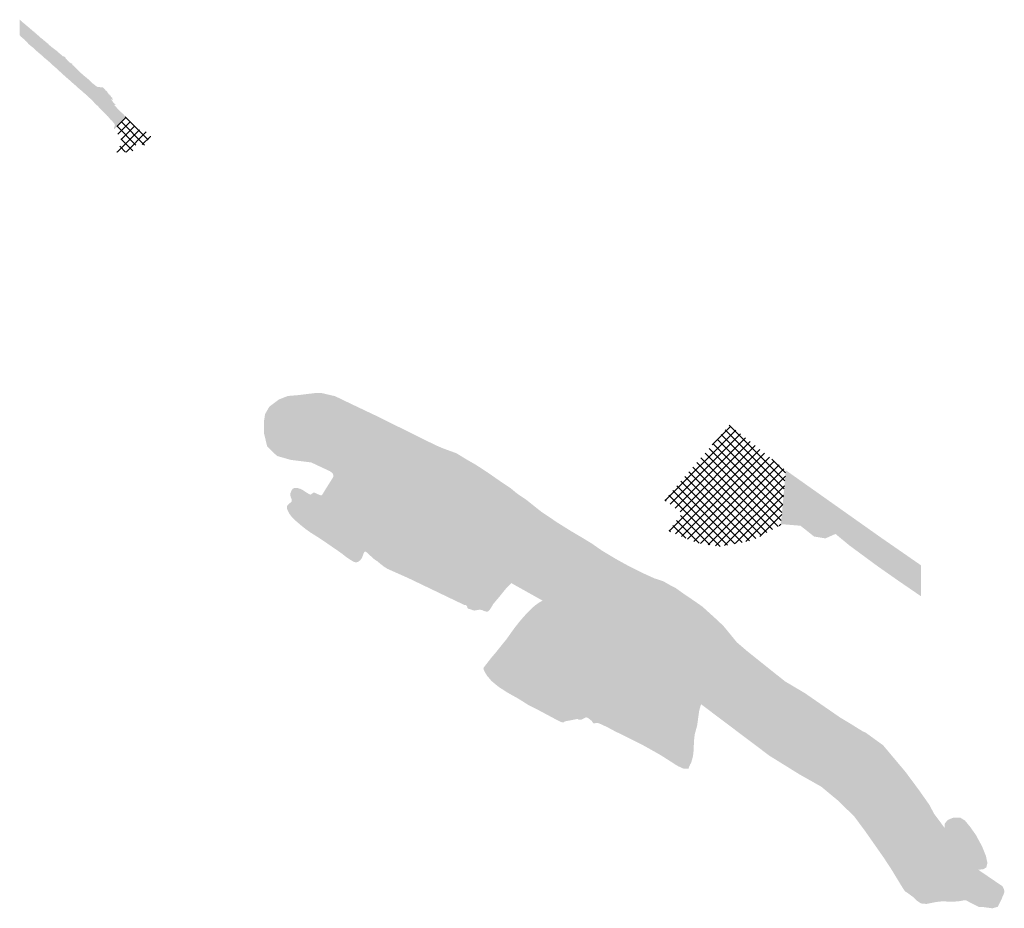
# Model space of a CAD drawing. Header units: metres. Extents: x 202521 to 203321, y 395733 to 396455.
import ezdxf

# ---------------------------------------------------------------- set-up
doc = ezdxf.new("R2010")
doc.units = ezdxf.units.M
doc.layers.add('N-WE-GW-OPHOGING-AANVULLING-BINNENDIJIKS-WERK-A-1000', color=92, linetype='Continuous', lineweight=18)
doc.layers.add('N-WE-GW-OPHOGING-AANVULLING-BUITENDIJKS-WERK-A-1000', color=45, linetype='Continuous', lineweight=18)
pattern_1 = [(135, (0, 0), (-3.535533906, -3.535533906), []), (45, (0, 0), (-3.535533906, 3.535533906), [])]

msp = doc.modelspace()

# ---------------------------------------------------------------- hatches: boundary and pattern name
at = {"layer": 'N-WE-GW-OPHOGING-AANVULLING-BINNENDIJIKS-WERK-A-1000'}
h = msp.add_hatch(dxfattribs=at)
h.set_pattern_fill('AGW-WERK_ONTGRAVEN_AANVULLEN-SO', color=256, pattern_type=2)
h.set_pattern_definition(pattern_1)
h.paths.add_polyline_path([(202617.73, 396356.95), (202621.95, 396352.56), (202627.3, 396360), (202627.29, 396360.16), (202627.28, 396360.27), (202627.26, 396360.33), (202627.26, 396360.34), (202627.28, 396360.38), (202627.32, 396360.44), (202627.38, 396360.48), (202627.5, 396360.57), (202627.47, 396360.7), (202627.45, 396360.78), (202627.4, 396360.93), (202627.23, 396361.3), (202624.37, 396363.73), (202622.35, 396365.21), (202619.48, 396365.02), (202619.3, 396365.12), (202619.13, 396365.23), (202619, 396365.33), (202618.91, 396365.41), (202618.83, 396365.5), (202618.77, 396365.63), (202618.65, 396365.82), (202618.49, 396365.95), (202618.06, 396366.25), (202617.99, 396366.32), (202617.91, 396366.42), (202617.83, 396366.53), (202617.68, 396366.67), (202617.58, 396366.79), (202617.57, 396366.9), (202617.57, 396367.02), (202617.58, 396367.19), (202616.8, 396367.65), (202616.66, 396367.74), (202616.51, 396367.84), (202616.39, 396367.88), (202616.3, 396367.92), (202616.19, 396368), (202616.01, 396368.14), (202615.91, 396368.23), (202615.86, 396368.27), (202615.79, 396368.32), (202615.7, 396368.33), (202615.7, 396368.33), (202615.69, 396368.45), (202615.59, 396368.57), (202615.46, 396368.73), (202615.38, 396368.82), (202615.29, 396368.91), (202615.2, 396368.91), (202615.09, 396368.93), (202614.88, 396368.96), (202614.74, 396368.97), (202614.66, 396368.95), (202614.61, 396368.96), (202614.46, 396369.01), (202614.3, 396369.08), (202614.13, 396369.2), (202614.01, 396369.32), (202613.92, 396369.43), (202613.82, 396369.57), (202613.65, 396369.71), (202613.5, 396369.82), (202613.41, 396369.92), (202613.34, 396370.01), (202613.29, 396370.14), (202613.21, 396370.31), (202613.08, 396370.46), (202612.92, 396370.61), (202612.82, 396370.69), (202612.75, 396370.76), (202612.67, 396370.83), (202612.58, 396370.9), (202612.44, 396371.02), (202612.31, 396371.12), (202612.2, 396371.22), (202612.1, 396371.32), (202612, 396371.43), (202611.9, 396371.57), (202611.83, 396371.67), (202611.75, 396371.75), (202611.68, 396371.82), (202611.57, 396371.94), (202611.41, 396372.12), (202611.33, 396372.23), (202611.29, 396372.27), (202611.25, 396372.32), (202611.13, 396372.44), (202610.93, 396372.66), (202610.82, 396372.78), (202610.76, 396372.83), (202610.65, 396372.92), (202610.44, 396373.11), (202610.32, 396373.21), (202610.28, 396373.26), (202610.23, 396373.32), (202610.12, 396373.43), (202609.93, 396373.6), (202609.82, 396373.71), (202609.78, 396373.76), (202609.73, 396373.82), (202609.62, 396373.94), (202609.43, 396374.15), (202609.32, 396374.27), (202609.27, 396374.3), (202609.23, 396374.33), (202609.13, 396374.42), (202608.94, 396374.59), (202608.81, 396374.7), (202608.73, 396374.77), (202608.65, 396374.83), (202608.56, 396374.9), (202608.42, 396375.02), (202608.32, 396375.12), (202608.24, 396375.21), (202608.17, 396375.3), (202608.07, 396375.49), (202607.99, 396375.64), (202607.97, 396375.71), (202607.93, 396375.8), (202607.88, 396375.87), (202607.81, 396375.95), (202607.7, 396375.99), (202607.61, 396376.03), (202607.45, 396376.14), (202607.31, 396376.24), (202607.28, 396376.28), (202607.23, 396376.32), (202607.13, 396376.42), (202607.03, 396376.51), (202598.05, 396366.25), (202598.06, 396366.22), (202598.1, 396366.08), (202598.16, 396365.91), (202598.21, 396365.8), (202598.28, 396365.68), (202598.41, 396365.57), (202598.58, 396365.44), (202598.67, 396365.37), (202598.7, 396365.29), (202598.72, 396365.22), (202598.73, 396365.15), (202598.75, 396365.07), (202598.8, 396364.89), (202598.88, 396364.7), (202599.05, 396364.49), (202599.18, 396364.37), (202599.25, 396364.28), (202599.32, 396364.19), (202599.39, 396364.08), (202599.52, 396363.9), (202599.69, 396363.68), (202599.91, 396363.48), (202600.1, 396363.33), (202600.18, 396363.26), (202600.22, 396363.22), (202600.25, 396363.19), (202600.3, 396363.12), (202600.36, 396363.01), (202600.41, 396362.87), (202600.48, 396362.7), (202600.58, 396362.58), (202600.68, 396362.49), (202600.79, 396362.39), (202600.92, 396362.26), (202601.02, 396362.18), (202601.1, 396362.1), (202601.19, 396362.03), (202601.32, 396361.92), (202601.52, 396361.76), (202601.62, 396361.68), (202601.66, 396361.62), (202601.71, 396361.54), (202601.8, 396361.36), (202601.91, 396361.19), (202602.06, 396361.03), (202602.17, 396360.91), (202602.25, 396360.81), (202602.32, 396360.7), (202602.42, 396360.52), (202602.49, 396360.37), (202602.53, 396360.29), (202602.57, 396360.21), (202602.61, 396360.12), (202602.66, 396360.03), (202602.71, 396359.9), (202602.8, 396359.71), (202602.91, 396359.51), (202602.98, 396359.39), (202603.02, 396359.3), (202603.07, 396359.21), (202603.11, 396359.11), (202603.16, 396358.98), (202603.23, 396358.83), (202603.28, 396358.72), (202603.29, 396358.66), (202603.3, 396358.59), (202603.31, 396358.45), (202603.34, 396358.23), (202603.4, 396358.04), (202603.46, 396357.91), (202603.5, 396357.81), (202603.54, 396357.72), (202603.6, 396357.53), (202603.65, 396357.35), (202603.68, 396357.26), (202603.7, 396357.19), (202603.71, 396357.06), (202603.72, 396356.86), (202603.73, 396356.74), (202603.73, 396356.65), (202603.77, 396356.54), (202603.83, 396356.35), (202603.86, 396356.24), (202603.85, 396356.16), (202603.85, 396356.06), (202603.85, 396355.9), (202603.85, 396355.76), (202603.83, 396355.69), (202603.82, 396355.62), (202603.74, 396355.48), (202603.66, 396355.35), (202603.63, 396355.29), (202603.57, 396355.12), (202603.5, 396354.93), (202603.48, 396354.85), (202603.46, 396354.76), (202603.46, 396354.62), (202603.45, 396354.48), (202603.4, 396354.38), (202603.35, 396354.32), (202603.31, 396354.29), (202603.25, 396354.23), (202603.2, 396354.1), (202603.16, 396353.98), (202603.13, 396353.91), (202603.1, 396353.84), (202603.08, 396353.77), (202603.05, 396353.59), (202603.02, 396353.41), (202603, 396353.36), (202602.97, 396353.3), (202602.92, 396353.22), (202602.85, 396353.11), (202602.76, 396352.93), (202602.7, 396352.8), (202602.67, 396352.77), (202602.58, 396352.66), (202602.47, 396352.5), (202602.41, 396352.38), (202602.36, 396352.28), (202602.34, 396352.19), (202602.32, 396352.13), (202602.25, 396352.01), (202602.16, 396351.9), (202602.14, 396351.84), (202602.11, 396351.78), (202602.08, 396351.59), (202602.04, 396351.42), (202601.99, 396351.38), (202601.91, 396351.32), (202601.85, 396351.25), (202601.79, 396351.17), (202601.71, 396350.99), (202601.66, 396350.84), (202601.64, 396350.8), (202601.56, 396350.67), (202601.46, 396350.5), (202601.41, 396350.38), (202601.38, 396350.29), (202601.34, 396350.22), (202601.31, 396350.14), (202601.25, 396350.01), (202601.15, 396349.79), (202601.06, 396349.61), (202600.99, 396349.49), (202600.91, 396349.39), (202600.84, 396349.31), (202600.8, 396349.26), (202600.76, 396349.2), (202600.7, 396349.07), (202600.66, 396348.93), (202600.63, 396348.86), (202600.6, 396348.8), (202600.53, 396348.71), (202600.42, 396348.55), (202600.32, 396348.39), (202600.26, 396348.3), (202600.22, 396348.24), (202600.19, 396348.19), (202600.16, 396348.13), (202600.1, 396348.04), (202600.03, 396347.93), (202600, 396347.86), (202599.92, 396347.68), (202612.4, 396347.75)])
h.paths.add_polyline_path([(202626.8, 396354.78), (202626.8, 396354.78), (202626.8, 396354.78), (202626.8, 396354.78)])
h.paths.add_polyline_path([(202627.29, 396353.79), (202627.3, 396353.79), (202627.3, 396353.8)])
h.paths.add_polyline_path([(202623.52, 396350.39), (202623.52, 396350.39), (202623.52, 396350.4)])
h.paths.add_polyline_path([(202626.33, 396350.11), (202626.32, 396350.1), (202626.34, 396350.11)])
h = msp.add_hatch(dxfattribs=at)
h.set_pattern_fill('AGW-WERK_ONTGRAVEN_AANVULLEN-SO', color=256, pattern_type=2)
h.set_pattern_definition(pattern_1)
h.paths.add_polyline_path([(203139.57, 396044.73), (203143.69, 396089.13), (203097.79, 396125.99), (203045.05, 396064.98), (203059.42, 396054.15), (203048.34, 396039.82), (203070.61, 396030.42), (203089.53, 396027.11), (203116.7, 396032.21)])
at = {"layer": 'N-WE-GW-OPHOGING-AANVULLING-BUITENDIJKS-WERK-A-1000', "linetype": 'Continuous', "lineweight": 18}
for points in [[(202598.05, 396366.25), (202598.03, 396366.29), (202598, 396366.36), (202597.92, 396366.48), (202597.8, 396366.72), (202597.75, 396367), (202597.75, 396367.16), (202597.76, 396367.25), (202597.74, 396367.36), (202597.72, 396367.57), (202597.7, 396367.68), (202597.68, 396367.76), (202597.76, 396367.91), (202597.9, 396368.11), (202598.1, 396368.22), (202598.21, 396368.26), (202598.22, 396368.46), (202598.23, 396368.7), (202598.29, 396368.79), (202598.32, 396368.89), (202598.41, 396369.07), (202598.57, 396369.18), (202598.63, 396369.25), (202598.6, 396369.34), (202598.45, 396369.52), (202598.33, 396369.72), (202598.3, 396369.96), (202598.31, 396370.09), (202598.31, 396370.17), (202598.3, 396370.23), (202598.24, 396370.36), (202598.16, 396370.53), (202598.12, 396370.62), (202598.08, 396370.7), (202598.02, 396370.8), (202597.94, 396370.92), (202597.86, 396371.08), (202597.8, 396371.19), (202597.75, 396371.23), (202597.68, 396371.28), (202597.57, 396371.39), (202597.39, 396371.57), (202597.27, 396371.69), (202597.22, 396371.77), (202597.17, 396371.83), (202597.1, 396371.92), (202596.96, 396372.07), (202596.86, 396372.18), (202596.77, 396372.27), (202596.67, 396372.38), (202596.59, 396372.52), (202596.49, 396372.69), (202596.39, 396372.8), (202596.27, 396372.9), (202596.18, 396372.98), (202596.09, 396373.09), (202596.01, 396373.18), (202595.91, 396373.29), (202595.78, 396373.43), (202595.68, 396373.52), (202595.6, 396373.6), (202595.5, 396373.68), (202595.42, 396373.76), (202595.3, 396373.88), (202595.19, 396373.99), (202595.06, 396374.08), (202594.93, 396374.17), (202594.8, 396374.29), (202594.67, 396374.43), (202594.57, 396374.56), (202594.47, 396374.69), (202594.36, 396374.83), (202594.24, 396374.98), (202594.18, 396375.07), (202594.12, 396375.12), (202594.06, 396375.18), (202593.95, 396375.29), (202593.78, 396375.47), (202593.68, 396375.57), (202593.63, 396375.63), (202593.57, 396375.69), (202593.5, 396375.81), (202593.4, 396375.96), (202593.31, 396376.11), (202593.26, 396376.18), (202593.23, 396376.2), (202593.19, 396376.24), (202593.06, 396376.36), (202592.86, 396376.56), (202592.74, 396376.68), (202592.68, 396376.75), (202592.57, 396376.85), (202592.35, 396377.02), (202592.24, 396377.12), (202592.18, 396377.17), (202592.12, 396377.24), (202592.03, 396377.35), (202591.85, 396377.56), (202591.75, 396377.69), (202591.71, 396377.74), (202591.67, 396377.79), (202591.6, 396377.89), (202591.47, 396378.06), (202591.37, 396378.18), (202591.28, 396378.27), (202591.18, 396378.35), (202591.07, 396378.46), (202590.92, 396378.59), (202590.83, 396378.67), (202590.76, 396378.74), (202590.69, 396378.8), (202590.55, 396378.91), (202590.34, 396379.08), (202590.22, 396379.18), (202590.17, 396379.25), (202590.09, 396379.35), (202589.93, 396379.56), (202589.83, 396379.68), (202589.76, 396379.75), (202589.68, 396379.82), (202589.59, 396379.92), (202589.47, 396380.06), (202589.37, 396380.18), (202589.28, 396380.29), (202589.18, 396380.39), (202589.08, 396380.48), (202588.96, 396380.59), (202588.86, 396380.68), (202588.76, 396380.78), (202588.67, 396380.88), (202588.56, 396381.02), (202588.42, 396381.18), (202588.3, 396381.29), (202588.18, 396381.4), (202588.03, 396381.54), (202587.89, 396381.68), (202587.78, 396381.78), (202587.68, 396381.89), (202587.5, 396382.05), (202587.37, 396382.17), (202587.32, 396382.21), (202587.26, 396382.27), (202587.21, 396382.34), (202587.17, 396382.4), (202587.11, 396382.48), (202587.05, 396382.56), (202587, 396382.62), (202586.95, 396382.68), (202586.84, 396382.78), (202586.68, 396382.95), (202586.56, 396383.06), (202586.44, 396383.18), (202586.31, 396383.31), (202586.18, 396383.45), (202586.06, 396383.56), (202585.94, 396383.68), (202585.81, 396383.82), (202585.68, 396383.96), (202585.57, 396384.07), (202585.46, 396384.18), (202585.3, 396384.34), (202585.18, 396384.49), (202585.09, 396384.59), (202585, 396384.68), (202584.9, 396384.78), (202584.77, 396384.92), (202584.68, 396385.01), (202584.6, 396385.1), (202584.51, 396385.18), (202584.4, 396385.3), (202584.26, 396385.45), (202584.18, 396385.54), (202584.12, 396385.6), (202584.07, 396385.63), (202584.02, 396385.67), (202583.92, 396385.72), (202583.81, 396385.79), (202583.74, 396385.85), (202583.68, 396385.91), (202583.54, 396386.02), (202583.36, 396386.18), (202583.26, 396386.29), (202583.18, 396386.39), (202583.04, 396386.52), (202582.88, 396386.68), (202582.77, 396386.81), (202582.67, 396386.93), (202582.57, 396387.06), (202582.46, 396387.18), (202582.32, 396387.34), (202582.18, 396387.47), (202582.07, 396387.57), (202581.97, 396387.68), (202581.82, 396387.82), (202581.67, 396387.97), (202581.59, 396388.08), (202581.51, 396388.18), (202581.41, 396388.27), (202581.29, 396388.38), (202581.18, 396388.47), (202581.08, 396388.58), (202580.99, 396388.69), (202580.88, 396388.83), (202580.74, 396389.01), (202580.68, 396389.1), (202580.64, 396389.13), (202580.59, 396389.17), (202580.5, 396389.24), (202580.32, 396389.37), (202580.18, 396389.48), (202580.08, 396389.58), (202579.99, 396389.68), (202579.89, 396389.79), (202579.77, 396389.93), (202579.68, 396390.02), (202579.59, 396390.1), (202579.5, 396390.18), (202579.41, 396390.26), (202579.28, 396390.38), (202579.18, 396390.48), (202579.08, 396390.58), (202578.98, 396390.68), (202578.83, 396390.82), (202578.68, 396390.97), (202578.58, 396391.08), (202578.48, 396391.18), (202578.38, 396391.29), (202578.27, 396391.41), (202578.18, 396391.5), (202578.09, 396391.59), (202578, 396391.67), (202577.87, 396391.78), (202577.69, 396391.92), (202577.5, 396392.07), (202577.37, 396392.17), (202577.28, 396392.24), (202577.19, 396392.31), (202577.06, 396392.43), (202576.89, 396392.58), (202576.79, 396392.68), (202576.74, 396392.73), (202576.68, 396392.79), (202576.57, 396392.9), (202576.37, 396393.08), (202576.27, 396393.17), (202576.23, 396393.2), (202576.18, 396393.24), (202576.07, 396393.36), (202575.87, 396393.56), (202575.75, 396393.69), (202575.71, 396393.74), (202575.68, 396393.78), (202575.58, 396393.86), (202575.39, 396394), (202575.28, 396394.08), (202575.24, 396394.11), (202575.18, 396394.15), (202575.12, 396394.23), (202575.04, 396394.32), (202574.95, 396394.43), (202574.81, 396394.6), (202574.74, 396394.68), (202574.68, 396394.73), (202574.57, 396394.82), (202574.4, 396394.96), (202574.28, 396395.05), (202574.2, 396395.1), (202574.14, 396395.13), (202574.07, 396395.16), (202573.96, 396395.25), (202573.8, 396395.4), (202573.68, 396395.5), (202573.6, 396395.6), (202573.54, 396395.68), (202573.46, 396395.74), (202573.32, 396395.84), (202573.19, 396395.95), (202573.05, 396396.07), (202572.93, 396396.17), (202572.81, 396396.27), (202572.68, 396396.37), (202572.55, 396396.52), (202572.41, 396396.69), (202572.3, 396396.82), (202572.18, 396396.94), (202572.01, 396397.08), (202571.89, 396397.17), (202571.79, 396397.23), (202571.69, 396397.3), (202571.55, 396397.42), (202571.36, 396397.58), (202571.26, 396397.67), (202571.19, 396397.73), (202571.09, 396397.81), (202570.92, 396397.95), (202570.82, 396398.04), (202570.75, 396398.1), (202570.69, 396398.15), (202570.56, 396398.23), (202570.34, 396398.38), (202570.18, 396398.49), (202570.09, 396398.59), (202570.01, 396398.68), (202569.92, 396398.78), (202569.79, 396398.9), (202569.68, 396399), (202569.58, 396399.09), (202569.47, 396399.17), (202569.34, 396399.28), (202569.19, 396399.41), (202569, 396399.56), (202568.87, 396399.68), (202568.77, 396399.76), (202568.68, 396399.85), (202568.57, 396399.95), (202568.41, 396400.09), (202568.31, 396400.18), (202568.24, 396400.25), (202568.18, 396400.32), (202568.08, 396400.43), (202567.93, 396400.58), (202567.84, 396400.67), (202567.77, 396400.73), (202567.69, 396400.78), (202567.56, 396400.89), (202567.35, 396401.06), (202567.21, 396401.17), (202567.12, 396401.25), (202567.04, 396401.32), (202566.92, 396401.42), (202566.77, 396401.56), (202566.68, 396401.63), (202566.63, 396401.68), (202566.51, 396401.8), (202566.3, 396402.02), (202566.18, 396402.13), (202566.13, 396402.18), (202566.02, 396402.28), (202565.81, 396402.47), (202565.68, 396402.58), (202565.63, 396402.63), (202565.58, 396402.68), (202565.48, 396402.76), (202565.31, 396402.92), (202565.19, 396403.03), (202565.09, 396403.09), (202564.97, 396403.17), (202564.85, 396403.27), (202564.68, 396403.42), (202564.53, 396403.56), (202564.41, 396403.68), (202564.3, 396403.77), (202564.19, 396403.86), (202564.06, 396403.97), (202563.91, 396404.1), (202563.82, 396404.18), (202563.75, 396404.24), (202563.68, 396404.3), (202563.58, 396404.41), (202563.43, 396404.57), (202563.33, 396404.68), (202563.26, 396404.76), (202563.18, 396404.84), (202563.1, 396404.92), (202563.01, 396405), (202562.88, 396405.1), (202562.79, 396405.17), (202562.73, 396405.2), (202562.64, 396405.27), (202562.49, 396405.39), (202562.38, 396405.48), (202562.26, 396405.57), (202562.18, 396405.63), (202562.13, 396405.68), (202562.01, 396405.8), (202561.8, 396406.02), (202561.69, 396406.14), (202561.64, 396406.17), (202561.52, 396406.26), (202561.32, 396406.43), (202561.18, 396406.54), (202561.11, 396406.61), (202561.04, 396406.68), (202560.95, 396406.76), (202560.79, 396406.9), (202560.68, 396407), (202560.6, 396407.1), (202560.52, 396407.18), (202560.44, 396407.24), (202560.33, 396407.34), (202560.19, 396407.44), (202560, 396407.58), (202559.87, 396407.67), (202559.78, 396407.73), (202559.69, 396407.8), (202559.55, 396407.91), (202559.35, 396408.08), (202559.24, 396408.18), (202559.19, 396408.23), (202559.11, 396408.28), (202558.98, 396408.38), (202558.81, 396408.52), (202558.69, 396408.62), (202558.62, 396408.68), (202558.5, 396408.79), (202558.3, 396409), (202558.18, 396409.11), (202558.15, 396409.14), (202558.1, 396409.17), (202557.99, 396409.28), (202557.79, 396409.47), (202557.68, 396409.58), (202557.63, 396409.64), (202557.59, 396409.68), (202557.49, 396409.77), (202557.3, 396409.94), (202557.18, 396410.05), (202557.11, 396410.11), (202557.04, 396410.17), (202556.95, 396410.25), (202556.8, 396410.38), (202556.68, 396410.48), (202556.58, 396410.58), (202556.48, 396410.68), (202556.36, 396410.8), (202556.19, 396410.94), (202555.99, 396411.08), (202555.85, 396411.17), (202555.76, 396411.26), (202555.67, 396411.35), (202555.6, 396411.44), (202555.51, 396411.56), (202555.41, 396411.69), (202555.3, 396411.81), (202555.18, 396411.93), (202555.04, 396412.06), (202554.91, 396412.17), (202554.79, 396412.27), (202554.68, 396412.38), (202554.53, 396412.53), (202554.38, 396412.68), (202554.28, 396412.78), (202554.19, 396412.87), (202554.08, 396412.94), (202553.9, 396413.03), (202553.7, 396413.17), (202553.49, 396413.38), (202553.31, 396413.59), (202553.24, 396413.68), (202553.18, 396413.74), (202553.07, 396413.83), (202552.87, 396414.01), (202552.76, 396414.1), (202552.68, 396414.17), (202552.55, 396414.29), (202552.31, 396414.51), (202552.18, 396414.63), (202552.14, 396414.67), (202552.03, 396414.76), (202551.82, 396414.92), (202551.68, 396415.03), (202551.6, 396415.1), (202551.53, 396415.18), (202551.42, 396415.3), (202551.27, 396415.48), (202551.18, 396415.58), (202551.12, 396415.62), (202551.04, 396415.67), (202550.94, 396415.77), (202550.78, 396415.92), (202550.68, 396416.02), (202550.6, 396416.1), (202550.53, 396416.18), (202550.45, 396416.25), (202550.33, 396416.35), (202550.19, 396416.46), (202550.02, 396416.58), (202549.89, 396416.67), (202549.78, 396416.77), (202549.68, 396416.86), (202549.57, 396416.97), (202549.43, 396417.09), (202549.34, 396417.17), (202549.27, 396417.23), (202549.18, 396417.3), (202549.09, 396417.41), (202548.96, 396417.57), (202548.86, 396417.68), (202548.78, 396417.77), (202548.69, 396417.85), (202548.58, 396417.91), (202548.4, 396418.02), (202548.19, 396418.17), (202548.01, 396418.33), (202547.86, 396418.48), (202547.68, 396418.66), (202547.5, 396418.85), (202547.36, 396418.99), (202547.18, 396419.16), (202546.97, 396419.35), (202546.78, 396419.5), (202546.69, 396419.58), (202546.63, 396419.63), (202546.57, 396419.68), (202546.47, 396419.77), (202546.29, 396419.94), (202546.18, 396420.05), (202546.12, 396420.12), (202546.06, 396420.18), (202545.96, 396420.28), (202545.79, 396420.44), (202545.68, 396420.55), (202545.61, 396420.61), (202545.54, 396420.67), (202545.45, 396420.74), (202545.31, 396420.86), (202545.18, 396420.96), (202545.07, 396421.07), (202544.97, 396421.18), (202544.84, 396421.29), (202544.69, 396421.41), (202544.49, 396421.56), (202544.35, 396421.68), (202544.26, 396421.77), (202544.18, 396421.86), (202544.09, 396421.95), (202543.96, 396422.08), (202543.87, 396422.18), (202543.78, 396422.27), (202543.69, 396422.35), (202543.55, 396422.45), (202543.37, 396422.59), (202543.27, 396422.67), (202543.23, 396422.71), (202543.19, 396422.74), (202543.1, 396422.8), (202542.95, 396422.91), (202542.79, 396423.03), (202542.69, 396423.1), (202542.64, 396423.14), (202542.6, 396423.18), (202542.48, 396423.28), (202542.29, 396423.46), (202542.19, 396423.55), (202542.12, 396423.6), (202542.07, 396423.63), (202542.03, 396423.66), (202541.93, 396423.71), (202541.8, 396423.78), (202541.73, 396423.86), (202541.68, 396423.91), (202541.59, 396423.98), (202541.44, 396424.09), (202541.34, 396424.17), (202541.26, 396424.23), (202541.18, 396424.29), (202541.06, 396424.4), (202540.88, 396424.57), (202540.77, 396424.68), (202540.71, 396424.75), (202540.67, 396424.81), (202540.58, 396424.91), (202540.41, 396425.08), (202540.32, 396425.17), (202540.26, 396425.21), (202540.19, 396425.26), (202540.09, 396425.33), (202539.91, 396425.49), (202539.68, 396425.67), (202539.46, 396425.88), (202539.27, 396426.05), (202539.18, 396426.13), (202539.13, 396426.18), (202539.05, 396426.27), (202538.89, 396426.45), (202538.68, 396426.66), (202538.47, 396426.84), (202538.29, 396426.98), (202538.19, 396427.05), (202538.11, 396427.11), (202538.03, 396427.17), (202537.93, 396427.25), (202537.79, 396427.38), (202537.68, 396427.48), (202537.58, 396427.58), (202537.49, 396427.67), (202537.37, 396427.76), (202537.19, 396427.88), (202537.05, 396428), (202536.92, 396428.1), (202536.84, 396428.18), (202536.76, 396428.25), (202536.69, 396428.31), (202536.57, 396428.39), (202536.38, 396428.52), (202536.28, 396428.58), (202536.24, 396428.61), (202536.19, 396428.65), (202536.09, 396428.74), (202535.9, 396428.94), (202535.68, 396429.15), (202535.46, 396429.35), (202535.27, 396429.52), (202535.19, 396429.59), (202535.14, 396429.63), (202535.08, 396429.67), (202534.97, 396429.76), (202534.8, 396429.92), (202534.68, 396430.02), (202534.6, 396430.1), (202534.53, 396430.18), (202534.44, 396430.27), (202534.29, 396430.41), (202534.18, 396430.51), (202534.09, 396430.59), (202533.99, 396430.67), (202533.85, 396430.77), (202533.68, 396430.92), (202533.56, 396431.05), (202533.45, 396431.18), (202533.32, 396431.33), (202533.18, 396431.47), (202533.06, 396431.57), (202532.93, 396431.68), (202532.81, 396431.8), (202532.68, 396431.93), (202532.56, 396432.06), (202532.44, 396432.18), (202532.32, 396432.3), (202532.18, 396432.42), (202532.02, 396432.56), (202531.89, 396432.67), (202531.79, 396432.75), (202531.69, 396432.83), (202531.55, 396432.94), (202531.38, 396433.09), (202531.28, 396433.17), (202531.23, 396433.21), (202531.19, 396433.25), (202531.04, 396433.36), (202530.86, 396433.5), (202530.76, 396433.57), (202530.7, 396433.62), (202530.62, 396433.66), (202530.52, 396433.73), (202530.34, 396433.85), (202530.18, 396433.96), (202530.08, 396434.07), (202529.99, 396434.18), (202529.86, 396434.31), (202529.69, 396434.46), (202529.5, 396434.59), (202529.36, 396434.67), (202529.27, 396434.74), (202529.19, 396434.81), (202529.06, 396434.92), (202528.86, 396435.08), (202528.76, 396435.17), (202528.69, 396435.24), (202528.6, 396435.31), (202528.4, 396435.47), (202528.18, 396435.68), (202528.01, 396435.89), (202527.88, 396436.08), (202527.81, 396436.19), (202527.74, 396436.29), (202527.67, 396436.38), (202527.55, 396436.52), (202527.41, 396436.68), (202527.3, 396436.77), (202527.18, 396436.87), (202527.04, 396437.03), (202526.9, 396437.18), (202526.8, 396437.27), (202526.68, 396437.36), (202526.57, 396437.47), (202526.45, 396437.59), (202526.36, 396437.68), (202526.27, 396437.77), (202526.18, 396437.86), (202526.06, 396437.96), (202525.89, 396438.09), (202525.79, 396438.17), (202525.73, 396438.23), (202525.68, 396438.29), (202525.58, 396438.39), (202525.41, 396438.57), (202525.31, 396438.68), (202525.24, 396438.75), (202525.18, 396438.81), (202525.08, 396438.91), (202524.94, 396439.07), (202524.83, 396439.18), (202524.75, 396439.27), (202524.68, 396439.35), (202524.57, 396439.45), (202524.4, 396439.59), (202524.29, 396439.68), (202524.23, 396439.75), (202524.18, 396439.81), (202524.07, 396439.91), (202523.87, 396440.08), (202523.77, 396440.17), (202523.69, 396440.23), (202523.59, 396440.31), (202523.42, 396440.46), (202523.31, 396440.55), (202523.25, 396440.6), (202523.19, 396440.65), (202523.05, 396440.76), (202522.83, 396440.94), (202522.68, 396441.05), (202522.61, 396441.11), (202522.55, 396441.18), (202522.46, 396441.25), (202522.31, 396441.38), (202522.18, 396441.48), (202522.08, 396441.58), (202521.97, 396441.68), (202521.86, 396441.83), (202521.73, 396442.02), (202521.67, 396442.12), (202521.62, 396442.19), (202521.53, 396442.29), (202521.34, 396442.5), (202521.15, 396442.7), (202521.15, 396455.28), (202521.44, 396455.03), (202521.6, 396454.9), (202521.69, 396454.82), (202521.73, 396454.77), (202521.79, 396454.75), (202521.9, 396454.69), (202522.07, 396454.57), (202522.2, 396454.41), (202522.27, 396454.31), (202522.32, 396454.26), (202522.38, 396454.22), (202522.5, 396454.14), (202522.66, 396454.03), (202522.81, 396453.94), (202522.88, 396453.88), (202522.95, 396453.82), (202523.07, 396453.63), (202523.18, 396453.46), (202523.24, 396453.37), (202523.27, 396453.32), (202523.31, 396453.3), (202523.37, 396453.25), (202523.44, 396453.2), (202523.6, 396453.12), (202523.81, 396453.01), (202523.92, 396452.92), (202524.02, 396452.82), (202524.16, 396452.69), (202524.32, 396452.53), (202524.43, 396452.42), (202524.55, 396452.33), (202524.67, 396452.25), (202524.81, 396452.17), (202524.97, 396452.05), (202525.16, 396451.9), (202525.26, 396451.82), (202525.32, 396451.74), (202525.45, 396451.63), (202525.68, 396451.42), (202525.81, 396451.3), (202525.89, 396451.25), (202526, 396451.17), (202526.19, 396451.03), (202526.32, 396450.94), (202526.38, 396450.87), (202526.43, 396450.81), (202526.54, 396450.69), (202526.72, 396450.48), (202526.82, 396450.37), (202526.88, 396450.33), (202526.99, 396450.23), (202527.18, 396450.06), (202527.31, 396449.95), (202527.4, 396449.89), (202527.5, 396449.84), (202527.63, 396449.78), (202527.81, 396449.67), (202527.94, 396449.54), (202528.05, 396449.41), (202528.13, 396449.32), (202528.22, 396449.23), (202528.31, 396449.15), (202528.44, 396449.04), (202528.62, 396448.91), (202528.72, 396448.82), (202528.78, 396448.76), (202528.82, 396448.7), (202528.94, 396448.6), (202529.15, 396448.42), (202529.26, 396448.33), (202529.31, 396448.29), (202529.41, 396448.2), (202529.6, 396448.02), (202529.81, 396447.83), (202530.01, 396447.69), (202530.19, 396447.58), (202530.31, 396447.5), (202530.42, 396447.41), (202530.52, 396447.33), (202530.64, 396447.23), (202530.81, 396447.09), (202531, 396446.94), (202531.13, 396446.83), (202531.22, 396446.74), (202531.32, 396446.65), (202531.41, 396446.55), (202531.53, 396446.42), (202531.61, 396446.32), (202531.71, 396446.24), (202531.81, 396446.16), (202531.95, 396446.05), (202532.13, 396445.91), (202532.23, 396445.82), (202532.28, 396445.78), (202532.31, 396445.75), (202532.36, 396445.73), (202532.43, 396445.7), (202532.6, 396445.63), (202532.81, 396445.52), (202532.92, 396445.42), (202533.02, 396445.32), (202533.12, 396445.21), (202533.23, 396445.08), (202533.32, 396444.99), (202533.41, 396444.91), (202533.5, 396444.82), (202533.59, 396444.74), (202533.72, 396444.63), (202533.82, 396444.53), (202533.91, 396444.42), (202533.99, 396444.32), (202534.08, 396444.23), (202534.21, 396444.12), (202534.32, 396444.02), (202534.43, 396443.92), (202534.55, 396443.82), (202534.67, 396443.7), (202534.82, 396443.56), (202534.96, 396443.43), (202535.09, 396443.32), (202535.2, 396443.22), (202535.31, 396443.12), (202535.45, 396443.01), (202535.63, 396442.9), (202535.72, 396442.83), (202535.77, 396442.79), (202535.81, 396442.75), (202535.92, 396442.66), (202536.11, 396442.51), (202536.23, 396442.41), (202536.28, 396442.37), (202536.33, 396442.33), (202536.45, 396442.23), (202536.66, 396442.05), (202536.8, 396441.94), (202536.91, 396441.9), (202537.05, 396441.83), (202537.16, 396441.69), (202537.27, 396441.52), (202537.34, 396441.41), (202537.36, 396441.34), (202537.37, 396441.31), (202537.48, 396441.21), (202537.69, 396441.02), (202537.81, 396440.91), (202537.86, 396440.87), (202537.92, 396440.83), (202538.01, 396440.76), (202538.17, 396440.63), (202538.31, 396440.52), (202538.43, 396440.42), (202538.54, 396440.34), (202538.67, 396440.28), (202538.81, 396440.21), (202538.96, 396440.08), (202539.13, 396439.91), (202539.23, 396439.82), (202539.28, 396439.76), (202539.32, 396439.71), (202539.46, 396439.62), (202539.63, 396439.51), (202539.73, 396439.45), (202539.81, 396439.4), (202539.85, 396439.36), (202539.9, 396439.32), (202540.02, 396439.19), (202540.22, 396438.96), (202540.35, 396438.82), (202540.42, 396438.74), (202540.48, 396438.66), (202540.59, 396438.55), (202540.74, 396438.38), (202540.81, 396438.31), (202540.84, 396438.29), (202540.91, 396438.27), (202541.11, 396438.22), (202541.31, 396438.12), (202541.48, 396437.96), (202541.6, 396437.82), (202541.72, 396437.69), (202541.8, 396437.62), (202541.89, 396437.6), (202542.02, 396437.57), (202542.16, 396437.46), (202542.32, 396437.3), (202542.49, 396437.12), (202542.67, 396436.92), (202542.75, 396436.82), (202542.81, 396436.78), (202542.88, 396436.73), (202542.99, 396436.65), (202543.16, 396436.53), (202543.31, 396436.43), (202543.38, 396436.38), (202543.45, 396436.33), (202543.54, 396436.26), (202543.68, 396436.15), (202543.82, 396436.04), (202543.93, 396435.93), (202544.04, 396435.83), (202544.17, 396435.75), (202544.31, 396435.66), (202544.42, 396435.55), (202544.52, 396435.43), (202544.63, 396435.31), (202544.72, 396435.16), (202544.82, 396435.03), (202544.97, 396434.92), (202545.11, 396434.83), (202545.22, 396434.74), (202545.32, 396434.64), (202545.44, 396434.49), (202545.57, 396434.32), (202545.68, 396434.22), (202545.81, 396434.12), (202545.95, 396434.01), (202546.09, 396433.9), (202546.18, 396433.83), (202546.25, 396433.76), (202546.32, 396433.69), (202546.41, 396433.58), (202546.56, 396433.42), (202546.65, 396433.32), (202546.73, 396433.26), (202546.81, 396433.2), (202546.94, 396433.11), (202547.12, 396432.98), (202547.21, 396432.92), (202547.29, 396432.89), (202547.34, 396432.87), (202547.4, 396432.84), (202547.47, 396432.8), (202547.63, 396432.71), (202547.81, 396432.6), (202548, 396432.45), (202548.14, 396432.32), (202548.23, 396432.21), (202548.3, 396432.15), (202548.37, 396432.13), (202548.51, 396432.12), (202548.68, 396432.03), (202548.81, 396431.94), (202548.88, 396431.88), (202548.94, 396431.81), (202549.01, 396431.71), (202549.15, 396431.52), (202549.32, 396431.32), (202549.51, 396431.18), (202549.68, 396431.08), (202549.81, 396431), (202549.93, 396430.9), (202550.03, 396430.82), (202550.11, 396430.74), (202550.16, 396430.69), (202550.21, 396430.68), (202550.3, 396430.65), (202550.39, 396430.57), (202550.48, 396430.49), (202550.6, 396430.4), (202550.7, 396430.33), (202550.76, 396430.29), (202550.81, 396430.25), (202550.92, 396430.16), (202551.09, 396430.02), (202551.21, 396429.94), (202551.27, 396429.88), (202551.33, 396429.83), (202551.45, 396429.75), (202551.66, 396429.6), (202551.81, 396429.5), (202551.91, 396429.41), (202552, 396429.32), (202552.1, 396429.19), (202552.24, 396429.02), (202552.32, 396428.92), (202552.37, 396428.87), (202552.43, 396428.83), (202552.52, 396428.75), (202552.67, 396428.62), (202552.81, 396428.51), (202552.94, 396428.42), (202553.07, 396428.32), (202553.2, 396428.16), (202553.32, 396428.01), (202553.43, 396427.92), (202553.55, 396427.83), (202553.68, 396427.74), (202553.81, 396427.65), (202553.94, 396427.54), (202554.07, 396427.41), (202554.16, 396427.32), (202554.24, 396427.24), (202554.31, 396427.18), (202554.47, 396427.08), (202554.64, 396427), (202554.73, 396426.94), (202554.81, 396426.89), (202554.89, 396426.82), (202555, 396426.7), (202555.21, 396426.48), (202555.31, 396426.37), (202555.37, 396426.33), (202555.48, 396426.25), (202555.67, 396426.1), (202555.81, 396425.99), (202555.91, 396425.91), (202556, 396425.82), (202556.09, 396425.72), (202556.2, 396425.59), (202556.29, 396425.52), (202556.43, 396425.5), (202556.54, 396425.52), (202556.61, 396425.57), (202556.75, 396425.64), (202556.94, 396425.55), (202557.17, 396425.41), (202557.31, 396425.32), (202557.39, 396425.24), (202557.45, 396425.19), (202557.62, 396425.11), (202557.84, 396425.01), (202557.87, 396424.87), (202557.88, 396424.8), (202557.98, 396424.72), (202558.18, 396424.56), (202558.31, 396424.45), (202558.4, 396424.38), (202558.5, 396424.28), (202558.47, 396424.17), (202558.45, 396424.13), (202558.45, 396424.01), (202558.49, 396423.79), (202558.59, 396423.66), (202558.73, 396423.53), (202558.82, 396423.45), (202558.88, 396423.38), (202558.93, 396423.33), (202559.01, 396423.27), (202559.16, 396423.17), (202559.31, 396423.06), (202559.45, 396422.94), (202559.58, 396422.82), (202559.73, 396422.63), (202559.83, 396422.49), (202559.89, 396422.4), (202559.96, 396422.31), (202560.03, 396422.19), (202560.17, 396422), (202560.33, 396421.81), (202560.51, 396421.68), (202560.68, 396421.58), (202560.81, 396421.51), (202560.92, 396421.42), (202561.02, 396421.32), (202561.12, 396421.18), (202561.25, 396420.99), (202561.32, 396420.91), (202561.37, 396420.87), (202561.44, 396420.83), (202561.53, 396420.75), (202561.68, 396420.62), (202561.81, 396420.51), (202561.95, 396420.41), (202562.07, 396420.33), (202562.19, 396420.26), (202562.31, 396420.18), (202562.44, 396420.07), (202562.62, 396419.93), (202562.79, 396419.83), (202562.96, 396419.8), (202563.12, 396419.8), (202563.23, 396419.81), (202563.31, 396419.75), (202563.39, 396419.7), (202563.52, 396419.62), (202563.67, 396419.54), (202563.81, 396419.47), (202563.9, 396419.38), (202564, 396419.24), (202563.9, 396419.14), (202563.88, 396419.07), (202563.84, 396418.95), (202563.78, 396418.86), (202563.77, 396418.85), (202563.8, 396418.81), (202563.83, 396418.76), (202563.93, 396418.66), (202564.13, 396418.44), (202564.25, 396418.31), (202564.29, 396418.25), (202564.31, 396418.22), (202564.34, 396418.22), (202564.44, 396418.2), (202564.62, 396418.08), (202564.81, 396417.96), (202564.89, 396417.89), (202564.97, 396417.82), (202565.08, 396417.68), (202565.24, 396417.48), (202565.32, 396417.38), (202565.39, 396417.33), (202565.5, 396417.21), (202565.7, 396417.02), (202565.82, 396416.91), (202565.86, 396416.86), (202565.9, 396416.83), (202565.98, 396416.77), (202566.16, 396416.65), (202566.31, 396416.54), (202566.44, 396416.43), (202566.55, 396416.32), (202566.65, 396416.19), (202566.76, 396416.05), (202566.82, 396415.96), (202566.89, 396415.89), (202566.97, 396415.82), (202567.08, 396415.69), (202567.24, 396415.5), (202567.33, 396415.4), (202567.36, 396415.36), (202567.39, 396415.33), (202567.47, 396415.28), (202567.65, 396415.16), (202567.81, 396415.05), (202567.94, 396414.94), (202568.06, 396414.82), (202568.2, 396414.64), (202568.32, 396414.49), (202568.42, 396414.41), (202568.53, 396414.32), (202568.69, 396414.16), (202568.83, 396414), (202568.9, 396413.9), (202568.96, 396413.82), (202569.04, 396413.76), (202569.17, 396413.67), (202569.31, 396413.56), (202569.46, 396413.45), (202569.6, 396413.32), (202569.74, 396413.16), (202569.83, 396413.03), (202569.91, 396412.92), (202569.99, 396412.81), (202570.1, 396412.69), (202570.23, 396412.54), (202570.32, 396412.45), (202570.39, 396412.39), (202570.48, 396412.33), (202570.62, 396412.24), (202570.82, 396412.08), (202570.95, 396411.95), (202571.07, 396411.81), (202571.2, 396411.64), (202571.32, 396411.5), (202571.46, 396411.4), (202571.59, 396411.34), (202571.7, 396411.27), (202571.81, 396411.19), (202571.95, 396411.07), (202572.12, 396410.91), (202572.21, 396410.83), (202572.26, 396410.79), (202572.31, 396410.75), (202572.46, 396410.64), (202572.63, 396410.51), (202572.74, 396410.43), (202572.81, 396410.37), (202572.87, 396410.32), (202572.98, 396410.19), (202573.12, 396410.02), (202573.21, 396409.89), (202573.26, 396409.82), (202573.31, 396409.79), (202573.39, 396409.73), (202573.51, 396409.63), (202573.68, 396409.5), (202573.82, 396409.39), (202573.87, 396409.33), (202573.94, 396409.3), (202574.12, 396409.21), (202574.31, 396409.1), (202574.47, 396408.96), (202574.61, 396408.81), (202574.72, 396408.67), (202574.82, 396408.54), (202574.99, 396408.41), (202575.12, 396408.34), (202575.21, 396408.28), (202575.31, 396408.22), (202575.45, 396408.1), (202575.64, 396407.92), (202575.75, 396407.82), (202575.79, 396407.77), (202575.82, 396407.74), (202575.94, 396407.63), (202576.17, 396407.43), (202576.29, 396407.33), (202576.34, 396407.3), (202576.42, 396407.26), (202576.62, 396407.17), (202576.8, 396407.07), (202576.96, 396406.95), (202577.09, 396406.82), (202577.24, 396406.63), (202577.33, 396406.49), (202577.39, 396406.4), (202577.45, 396406.31), (202577.55, 396406.21), (202577.71, 396406.06), (202577.81, 396405.96), (202577.9, 396405.9), (202577.99, 396405.84), (202578.13, 396405.77), (202578.32, 396405.65), (202578.46, 396405.48), (202578.58, 396405.32), (202578.69, 396405.2), (202578.82, 396405.1), (202578.98, 396404.95), (202579.13, 396404.82), (202579.23, 396404.72), (202579.32, 396404.62), (202579.46, 396404.47), (202579.61, 396404.32), (202579.71, 396404.22), (202579.82, 396404.13), (202579.93, 396404.03), (202580.07, 396403.91), (202580.17, 396403.82), (202580.25, 396403.72), (202580.32, 396403.64), (202580.43, 396403.54), (202580.59, 396403.41), (202580.68, 396403.33), (202580.74, 396403.28), (202580.81, 396403.23), (202580.95, 396403.11), (202581.16, 396402.93), (202581.27, 396402.83), (202581.31, 396402.8), (202581.38, 396402.74), (202581.49, 396402.65), (202581.65, 396402.54), (202581.8, 396402.44), (202581.89, 396402.39), (202581.98, 396402.33), (202582.08, 396402.24), (202582.22, 396402.1), (202582.32, 396402), (202582.4, 396401.9), (202582.47, 396401.83), (202582.59, 396401.77), (202582.8, 396401.67), (202582.99, 396401.54), (202583.16, 396401.4), (202583.25, 396401.33), (202583.32, 396401.27), (202583.42, 396401.16), (202583.61, 396400.97), (202583.79, 396400.84), (202583.95, 396400.8), (202584.11, 396400.8), (202584.26, 396400.79), (202584.31, 396400.67), (202584.33, 396400.64), (202584.44, 396400.59), (202584.59, 396400.53), (202584.65, 396400.53), (202584.74, 396400.54), (202584.85, 396400.55), (202584.98, 396400.61), (202588.64, 396400.24), (202588.8, 396400.15), (202588.94, 396400.06), (202589.11, 396399.95), (202589.31, 396399.8), (202589.49, 396399.64), (202589.65, 396399.48), (202589.82, 396399.3), (202590.03, 396399.08), (202590.21, 396398.9), (202590.29, 396398.81), (202590.33, 396398.76), (202590.4, 396398.67), (202590.53, 396398.49), (202590.66, 396398.3), (202590.76, 396398.11), (202590.83, 396397.99), (202590.91, 396397.91), (202590.99, 396397.83), (202591.12, 396397.75), (202591.31, 396397.63), (202591.48, 396397.46), (202591.6, 396397.32), (202591.7, 396397.24), (202591.81, 396397.15), (202591.94, 396397.05), (202592.1, 396396.93), (202592.22, 396396.81), (202592.28, 396396.68), (202592.33, 396396.57), (202592.43, 396396.47), (202592.56, 396396.3), (202592.66, 396396.07), (202592.7, 396395.93), (202592.73, 396395.86), (202592.76, 396395.82), (202592.81, 396395.77), (202592.91, 396395.69), (202593.09, 396395.51), (202593.25, 396395.29), (202593.31, 396395.06), (202593.33, 396394.86), (202593.33, 396394.81), (202593.4, 396394.79), (202593.61, 396394.71), (202593.81, 396394.61), (202593.95, 396394.47), (202594.06, 396394.31), (202594.16, 396394.17), (202594.25, 396394.05), (202594.32, 396393.97), (202594.41, 396393.9), (202594.5, 396393.83), (202594.64, 396393.76), (202594.82, 396393.62), (202594.95, 396393.47), (202595.06, 396393.3), (202595.14, 396393.15), (202595.22, 396392.98), (202595.33, 396392.78), (202595.47, 396392.59), (202595.59, 396392.43), (202595.68, 396392.3), (202595.76, 396392.15), (202595.8, 396392.1), (202595.83, 396392.11), (202595.96, 396392.14), (202596.14, 396392.1), (202596.31, 396392.02), (202596.42, 396391.9), (202596.48, 396391.79), (202596.5, 396391.69), (202596.5, 396391.57), (202596.41, 396391.45), (202596.28, 396391.34), (202596.2, 396391.36), (202596.24, 396391.31), (202596.29, 396391.24), (202596.32, 396391.18), (202596.39, 396391.12), (202596.55, 396390.99), (202596.69, 396390.8), (202596.79, 396390.59), (202596.86, 396390.39), (202596.8, 396390.16), (202596.58, 396390.19), (202596.39, 396390.32), (202596.2, 396390.44), (202596, 396390.54), (202595.83, 396390.62), (202595.75, 396390.66), (202595.74, 396390.67), (202595.63, 396390.59), (202595.52, 396390.51), (202595.5, 396390.42), (202595.54, 396390.3), (202595.64, 396390.18), (202595.81, 396390.06), (202595.96, 396389.95), (202596.09, 396389.81), (202596.18, 396389.65), (202596.24, 396389.48), (202596.34, 396389.29), (202596.47, 396389.09), (202596.59, 396388.92), (202596.68, 396388.81), (202596.76, 396388.7), (202596.83, 396388.59), (202596.92, 396388.47), (202597.04, 396388.31), (202597.16, 396388.13), (202597.28, 396387.94), (202597.33, 396387.85), (202597.35, 396387.82), (202597.46, 396387.75), (202597.67, 396387.59), (202597.82, 396387.48), (202597.89, 396387.39), (202597.95, 396387.31), (202598.07, 396387.18), (202598.24, 396386.97), (202598.33, 396386.86), (202598.36, 396386.81), (202598.48, 396386.7), (202598.71, 396386.46), (202598.85, 396386.32), (202598.92, 396386.24), (202599.13, 396385.95), (202598.79, 396386.04), (202598.73, 396386.06), (202598.61, 396386.07), (202598.41, 396386.09), (202598.27, 396386.1), (202598.21, 396386.14), (202598.15, 396386.15), (202598.07, 396386.16), (202597.89, 396386.2), (202597.86, 396386.21), (202597.9, 396386.16), (202598.02, 396385.97), (202598.13, 396385.81), (202598.23, 396385.68), (202598.32, 396385.57), (202598.44, 396385.45), (202598.57, 396385.32), (202598.7, 396385.2), (202598.82, 396385.09), (202598.96, 396384.95), (202599.09, 396384.82), (202599.21, 396384.7), (202599.32, 396384.58), (202599.46, 396384.46), (202599.6, 396384.31), (202599.71, 396384.13), (202599.8, 396383.96), (202599.84, 396383.88), (202599.88, 396383.81), (202599.96, 396383.72), (202600.15, 396383.51), (202600.36, 396383.28), (202600.54, 396383.07), (202600.7, 396382.89), (202600.76, 396382.82), (202600.82, 396382.75), (202600.92, 396382.64), (202601.1, 396382.44), (202601.21, 396382.32), (202601.26, 396382.26), (202601.32, 396382.2), (202601.43, 396382.1), (202601.61, 396381.93), (202601.72, 396381.82), (202601.78, 396381.74), (202601.83, 396381.68), (202601.92, 396381.58), (202602.1, 396381.42), (202602.2, 396381.33), (202602.25, 396381.28), (202602.32, 396381.23), (202602.42, 396381.11), (202602.59, 396380.93), (202602.69, 396380.82), (202602.75, 396380.77), (202602.82, 396380.71), (202602.95, 396380.6), (202603.16, 396380.42), (202603.27, 396380.33), (202603.31, 396380.29), (202603.37, 396380.25), (202603.46, 396380.18), (202603.63, 396380.07), (202603.81, 396379.95), (202603.89, 396379.89), (202603.99, 396379.82), (202604.09, 396379.63), (202604.18, 396379.46), (202604.24, 396379.37), (202604.28, 396379.32), (202604.31, 396379.29), (202604.36, 396379.25), (202604.43, 396379.21), (202604.6, 396379.13), (202604.79, 396379.04), (202604.87, 396379.01), (202604.96, 396378.95), (202605, 396378.85), (202605.02, 396378.82), (202605.08, 396378.78), (202605.2, 396378.69), (202605.29, 396378.49), (202605.34, 396378.37), (202605.38, 396378.33), (202605.48, 396378.26), (202605.67, 396378.11), (202605.81, 396378), (202605.91, 396377.91), (202606.01, 396377.82), (202606.12, 396377.67), (202606.26, 396377.48), (202606.32, 396377.39), (202606.36, 396377.36), (202606.41, 396377.31), (202606.44, 396377.23), (202606.46, 396377.18), (202606.51, 396377.09), (202606.62, 396376.91), (202606.68, 396376.82), (202606.74, 396376.78), (202606.81, 396376.72), (202606.94, 396376.61), (202607.03, 396376.51)], [(203146.05, 395847.44), (203138.2, 395852.32), (203130.34, 395857.2), (203122.4, 395863.18), (203114.46, 395869.16), (203106.52, 395875.14), (203098.58, 395881.12), (203090.64, 395887.11), (203082.7, 395893.09), (203074.76, 395899.07), (203073.26, 395893.81), (203072.31, 395886.92), (203071.54, 395881.5), (203069.63, 395874.62), (203068.98, 395868.87), (203068.81, 395862.06), (203068.26, 395857.11), (203066.94, 395852.06), (203065.74, 395849.72), (203065.02, 395848.1), (203064.56, 395846.55), (203061.7, 395846.73), (203061.01, 395846.67), (203060.01, 395846.92), (203059.1, 395847.28), (203057.75, 395847.98), (203056.17, 395848.69), (203054.17, 395849.86), (203048.56, 395853.5), (203041.36, 395858.03), (203032.83, 395862.85), (203025.9, 395866.7), (203017.72, 395870.75), (203004.55, 395877.22), (202999.12, 395880.14), (202993.97, 395882.62), (202991.24, 395883.71), (202990.27, 395883.92), (202988.75, 395883.66), (202987.93, 395883.46), (202987.46, 395883.49), (202987.11, 395883.77), (202986.53, 395884.57), (202986.06, 395885.39), (202984.33, 395886.84), (202982.44, 395888.2), (202981.28, 395888.34), (202980.47, 395888.04), (202979, 395887.19), (202977.43, 395886.51), (202975.22, 395886.57), (202974.42, 395887.08), (202964, 395885.07), (202963.4, 395884.45), (202962.64, 395884.24), (202962.17, 395884.27), (202961.36, 395884.48), (202960.12, 395885.01), (202956.07, 395887.1), (202943.78, 395893.68), (202934.09, 395898.66), (202926.48, 395903.47), (202917.49, 395908.51), (202910.35, 395913.12), (202904.56, 395917.88), (202900.94, 395922.15), (202898.92, 395925.43), (202898.1, 395927.31), (202897.99, 395928.42), (202898.34, 395929.09), (202904.51, 395937.02), (202907.8, 395940.85), (202917.03, 395952.33), (202920.46, 395957.2), (202923.14, 395960.92), (202927.14, 395966.02), (202929.65, 395968.97), (202932.49, 395972.14), (202935.26, 395974.92), (202937.11, 395976.93), (202940.1, 395979.44), (202942.16, 395980.92), (202943.77, 395982.06), (202946.1, 395983.2), (202937.58, 395987.96), (202929.06, 395992.73), (202920.54, 395997.49), (202916.4, 395993.12), (202913.97, 395990.22), (202911.48, 395987.06), (202908.96, 395984.1), (202905.86, 395980.36), (202904.62, 395978.24), (202903.18, 395975.99), (202902.09, 395974.86), (202901.57, 395974.43), (202900.81, 395974.22), (202898.46, 395974.75), (202896.79, 395975.58), (202895.28, 395975.82), (202894.1, 395975.75), (202891.93, 395975.42), (202890.53, 395975.12), (202889.3, 395975.49), (202887.62, 395976.13), (202885.74, 395976.65), (202884.87, 395977.2), (202884.78, 395978.27), (202884.17, 395979.28), (202883.28, 395979.78), (202882.24, 395979.8), (202871.92, 395984.74), (202836.73, 396001.62), (202819.82, 396009.12), (202817.22, 396010.81), (202815.33, 396012.27), (202814.39, 396013), (202811.7, 396015.24), (202809.37, 396016.74), (202805.14, 396020.57), (202803.33, 396022.26), (202802.34, 396023.13), (202801.62, 396023.08), (202801.08, 396022.68), (202800.4, 396021.06), (202799.23, 396017.86), (202797.93, 396016.17), (202796.46, 396014.88), (202795.23, 396014.46), (202794.11, 396014.38), (202792.67, 396014.72), (202791.34, 396015.46), (202788.41, 396017.36), (202786.07, 396018.94), (202783.12, 396021.3), (202778.64, 396024.5), (202773.43, 396028.03), (202767.74, 396032), (202762.38, 396035.47), (202757.52, 396038.52), (202753.71, 396041.21), (202749.25, 396044.81), (202744.28, 396049.05), (202742.24, 396051.25), (202740.34, 396053.74), (202739.37, 396055.6), (202738.55, 396057.28), (202738.33, 396058.49), (202738.47, 396060.09), (202738.94, 396060.96), (202739.58, 396061.56), (202740.63, 396062.48), (202741.53, 396063.12), (202742.03, 396063.58), (202742.22, 396064.08), (202742.27, 396064.73), (202741.97, 396065.99), (202741.38, 396067.4), (202741.05, 396068.92), (202741.12, 396070.47), (202741.69, 396071.92), (202742.07, 396072.64), (202742.61, 396073.6), (202743.15, 396074.15), (202743.96, 396074.57), (202744.62, 396074.86), (202745.16, 396074.89), (202746.94, 396074.68), (202749.26, 396074.02), (202751.06, 396073.13), (202754.74, 396070.72), (202756.39, 396069.73), (202757.25, 396069.37), (202757.81, 396069.52), (202758.25, 396069.86), (202758.83, 396070.27), (202759.41, 396070.78), (202760, 396071.13), (202760.93, 396070.85), (202762.9, 396069.94), (202764.98, 396069.01), (202765.98, 396068.78), (202766.47, 396068.84), (202766.84, 396069.15), (202767.27, 396069.78), (202769.21, 396073.01), (202773.04, 396079.05), (202775.81, 396083.51), (202776.08, 396084.69), (202775.8, 396085.96), (202775.2, 396086.92), (202773.4, 396088.31), (202765.69, 396091.92), (202757.99, 396095.53), (202749.74, 396096.55), (202741.49, 396097.57), (202735.87, 396099.17), (202730.25, 396100.76), (202726.21, 396104.69), (202722.18, 396108.62), (202720.94, 396113.9), (202719.69, 396119.18), (202719.59, 396128.53), (202720.5, 396134.77), (202724.03, 396140.87), (202731.74, 396146.68), (202739.02, 396149.52), (202742.35, 396149.8), (202747.26, 396150.2), (202754.25, 396151.05), (202761.77, 396151.95), (202765.89, 396152.04), (202771.68, 396150.68), (202777.47, 396149.33), (202783.35, 396146.5), (202789.23, 396143.66), (202796.76, 396140.09), (202804.29, 396136.51), (202811.82, 396132.93), (202819.74, 396129.01), (202827.67, 396125.08), (202835.59, 396121.16), (202843.52, 396117.24), (202851.44, 396113.32), (202859.36, 396109.4), (202865.06, 396106.98), (202875.9, 396103.04), (202884.4, 396097.86), (202891.88, 396093.56), (202900.99, 396087.62), (202913.54, 396078.91), (202919.99, 396074.64), (202925.11, 396070.37), (202932.79, 396065.15), (202945, 396055.44), (202958.39, 396046.43), (202969.32, 396039.61), (202978.01, 396034.49), (202986.02, 396029.6), (202994.28, 396023.87), (203006.11, 396016.78), (203016.35, 396011.13), (203027.28, 396005.69), (203037.04, 396001.26), (203043.87, 395999.08), (203051.07, 395994.97), (203053.95, 395993.63), (203060.4, 395989), (203069.89, 395982.55), (203075.84, 395978.4), (203086.31, 395968.9), (203092.61, 395963.01), (203093.09, 395962.5), (203103.8, 395949.43), (203111.54, 395942.77), (203118.15, 395937.46), (203124.76, 395932.15), (203131.37, 395926.89), (203137.98, 395921.63), (203143.1, 395917.56), (203159.03, 395908.13), (203187.94, 395888.14), (203196.19, 395883.22), (203205.87, 395877.18), (203208.86, 395875.74), (203222.68, 395865.72), (203240.96, 395843.96), (203245.24, 395838.19), (203248.74, 395833.47), (203252.23, 395828.75), (203260.32, 395817.22), (203264.09, 395810.06), (203272.8, 395798.38), (203272.75, 395801.94), (203275.12, 395804.94), (203279.52, 395806.81), (203285.55, 395806.81), (203289.26, 395804.48), (203293.49, 395799.3), (203298.02, 395792.91), (203300.52, 395788.32), (203303.02, 395783.73), (203306.29, 395775.54), (203307.47, 395770), (203306.56, 395766.36), (203304.02, 395765), (203300.02, 395764.54), (203319.58, 395751.21), (203321.01, 395748.45), (203321.17, 395746.33), (203320.72, 395744.81), (203319.66, 395742.46), (203319.2, 395741.12), (203315.92, 395734.48), (203311.45, 395733.22), (203303.62, 395734.29), (203300.57, 395734.33), (203296.98, 395736.16), (203294.04, 395737.5), (203290.22, 395739.67), (203288.31, 395739.67), (203283.66, 395738.86), (203277.93, 395738.56), (203270.95, 395738.92), (203265.58, 395738.32), (203257.83, 395736.77), (203253.42, 395737.19), (203249.66, 395739.76), (203247.75, 395741.9), (203242.2, 395745.96), (203240.42, 395747.04), (203238.87, 395749.44), (203238.01, 395750.78), (203234.31, 395756.86), (203231.57, 395761.37), (203228.82, 395765.87), (203223.54, 395773.87), (203218.47, 395781.12), (203215.6, 395785.22), (203212.74, 395789.32), (203208.47, 395795.43), (203203.9, 395801.6), (203199.33, 395807.76), (203193.94, 395813.06), (203190.09, 395816.85), (203186.23, 395820.64), (203179.88, 395825.85), (203172.48, 395832.04), (203163.95, 395836.85), (203155.42, 395841.66), (203153.9, 395842.56)], [(203143.69, 396089.13), (203139.57, 396044.73), (203140.68, 396045.33), (203155.59, 396044.09), (203166.63, 396035.32), (203175.83, 396033.81), (203184.01, 396037.42), (203195.49, 396027.94), (203218.38, 396011.08), (203236.17, 395998.63), (203253.45, 395986.8), (203253.45, 396011.95), (203220.83, 396034.55)]]:
    msp.add_hatch(color=45, dxfattribs=at).paths.add_polyline_path(points)

doc.saveas('drawing.dxf')
